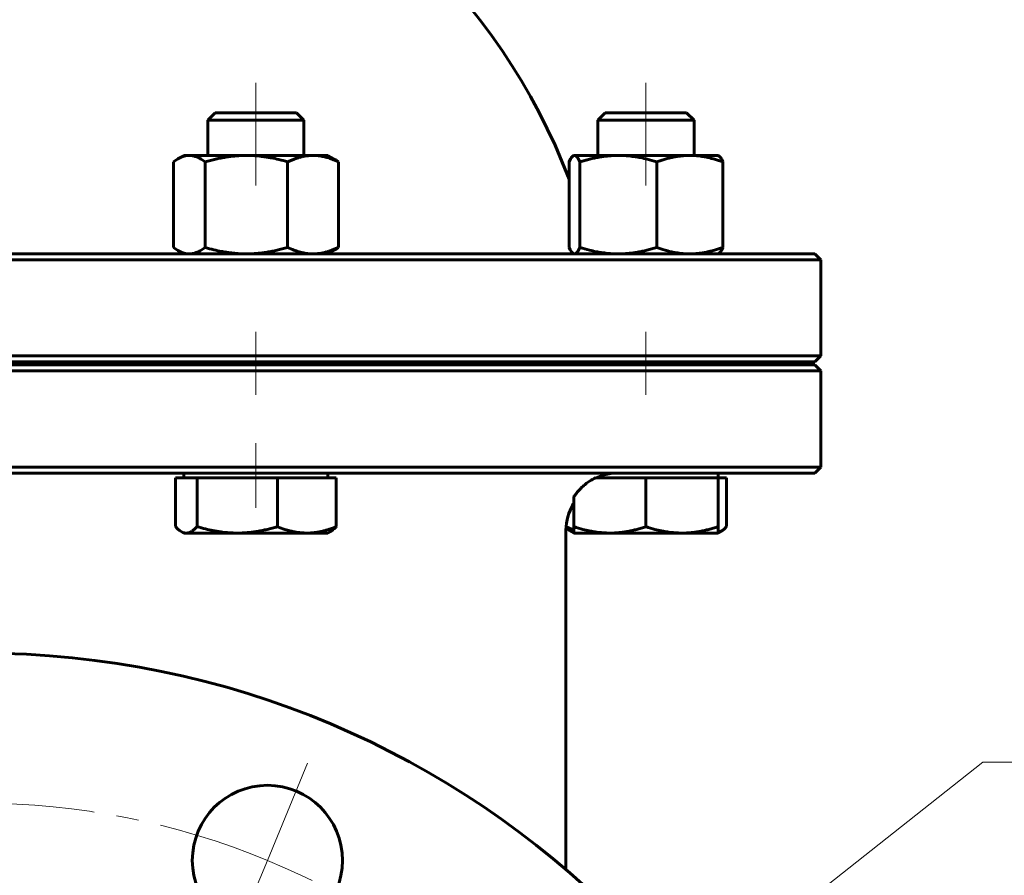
# Model space of a CAD drawing. Header units: millimetres. Extents: x 0 to 594, y 0 to 420.
# Tile 12 of 15: x 435 to 501, y 215 to 272. Entities that reach past the tile are written whole.
import ezdxf

# ---------------------------------------------------------------- set-up
doc = ezdxf.new("R2010")
doc.units = ezdxf.units.MM
for name, pattern in [('K5LT_AXLED', [12, 7.5, -1.5, 1.5, -1.5]), ('K5LT_BASIC', [0]), ('K5LT_THIN', [0])]:
    doc.linetypes.add(name, pattern=pattern)
doc.layers.add('Системный слой', color=7, linetype='Continuous')
doc.layers.add('Системный слой (1)', color=7, linetype='Continuous', true_color=0x6c6c6c)
doc.styles.add('KDIMTEXTSTYLE', font='txt', dxfattribs={"width": 0.96, "oblique": 15, "height": 5})
doc.styles.add('KTEXTSTYLE', font='txt', dxfattribs={"width": 0.96, "height": 5})
doc.dimstyles.new('KDIMSTYLE (0.40)', dxfattribs={"dimtxt": 5, "dimasz": 1, "dimexe": 2, "dimexo": 0, "dimgap": 1, "dimtad": 1, "dimlfac": 2.5, "dimtxsty": 'KDIMTEXTSTYLE', "dimsah": 1, "dimcen": 0, "dimdle": 1, "dimadec": 0, "dimazin": 0, "dimtfac": 0.667, "dimtmove": 0, "dimatfit": 3, "dimfxl": 1, "dimtvp": 1, "dimtolj": 1, "dimtzin": 0, "dimarcsym": 0})

# ---------------------------------------------------------------- blocks, each defined once
blk = doc.blocks.new('U54')
at = {"layer": 'Системный слой (1)', "color": 143, "linetype": 'K5LT_BASIC', "lineweight": 60, "true_color": 0x33acca}
for start, end in [(106.60152, 159.04859), (20.93284, 73.39848)]:
    blk.add_arc((432.335, 246.743), 42, start, end, dxfattribs=at)
blk = doc.blocks.new('U55')
at = {"layer": 'Системный слой (1)', "color": 143, "linetype": 'K5LT_BASIC', "lineweight": 60, "true_color": 0x33acca}
for p, q in [((448.788, 266.162), (447.995, 266.162)), ((453.413, 266.162), (448.788, 266.162))]:
    blk.add_line(p, q, dxfattribs=at)
blk = doc.blocks.new('U58')
at = {"layer": 'Системный слой (1)', "color": 143, "linetype": 'K5LT_BASIC', "lineweight": 60, "true_color": 0x33acca}
for p, q in [((473.888, 242.052), (473.472, 241.896)), ((474.352, 242.142), (473.888, 242.052)), ((474.708, 242.162), (474.352, 242.142)), ((473.472, 241.896), (473.365, 241.842))]:
    blk.add_line(p, q, dxfattribs=at)
blk = doc.blocks.new('U61')
at = {"layer": 'Системный слой (1)', "color": 143, "linetype": 'K5LT_BASIC', "lineweight": 60, "true_color": 0x33acca}
for p, q in [((471.563, 257.191), (471.637, 257.04)), ((471.637, 257.04), (471.73, 256.892)), ((471.73, 256.892), (471.819, 256.8)), ((471.819, 256.8), (471.841, 256.786)), ((471.841, 256.786), (471.868, 256.773)), ((471.868, 256.773), (471.895, 256.765)), ((471.895, 256.765), (471.922, 256.762))]:
    blk.add_line(p, q, dxfattribs=at)
blk = doc.blocks.new('U64')
at = {"layer": 'Системный слой (1)', "color": 143, "linetype": 'K5LT_BASIC', "lineweight": 60, "true_color": 0x33acca}
for p, q in [((471.357, 238.579), (471.531, 238.511)), ((471.531, 238.511), (471.706, 238.448)), ((471.706, 238.448), (471.881, 238.39))]:
    blk.add_line(p, q, dxfattribs=at)
blk = doc.blocks.new('U65')
at = {"layer": 'Системный слой (1)', "color": 143, "linetype": 'K5LT_BASIC', "lineweight": 60, "true_color": 0x33acca}
for p, q in [((481.706, 256.998), (481.805, 257.191)), ((481.523, 256.786), (481.524, 256.787)), ((481.524, 256.787), (481.613, 256.865)), ((481.613, 256.865), (481.706, 256.998))]:
    blk.add_line(p, q, dxfattribs=at)
blk = doc.blocks.new('U67')
at = {"layer": 'Системный слой (1)', "color": 143, "linetype": 'K5LT_BASIC', "lineweight": 60, "true_color": 0x33acca}
for p, q in [((445.35, 238.591), (445.484, 238.453)), ((445.484, 238.453), (445.612, 238.342)), ((445.612, 238.342), (445.735, 238.26)), ((445.735, 238.26), (445.846, 238.206)), ((445.846, 238.206), (445.957, 238.173)), ((445.957, 238.173), (446.068, 238.162))]:
    blk.add_line(p, q, dxfattribs=at)
blk = doc.blocks.new('U68')
at = {"layer": 'Системный слой (1)', "color": 143, "linetype": 'K5LT_BASIC', "lineweight": 60, "true_color": 0x33acca}
for p, q in [((476.681, 266.162), (473.972, 266.162)), ((479.391, 266.162), (476.681, 266.162))]:
    blk.add_line(p, q, dxfattribs=at)
blk = doc.blocks.new('U69')
at = {"layer": 'Системный слой (1)', "color": 143, "linetype": 'K5LT_BASIC', "lineweight": 60, "true_color": 0x33acca}
for p, q in [((445.21, 257.191), (445.313, 257.116)), ((445.313, 257.116), (445.413, 257.049)), ((445.413, 257.049), (445.511, 256.989)), ((445.511, 256.989), (445.77, 256.863)), ((445.77, 256.863), (446.02, 256.787)), ((446.02, 256.787), (446.267, 256.762))]:
    blk.add_line(p, q, dxfattribs=at)
blk = doc.blocks.new('U72')
at = {"layer": 'Системный слой (1)', "color": 143, "linetype": 'K5LT_BASIC', "lineweight": 60, "true_color": 0x33acca}
for p, q in [((481.481, 238.186), (481.537, 238.205)), ((481.537, 238.205), (481.594, 238.23)), ((481.594, 238.23), (481.651, 238.26)), ((481.651, 238.26), (481.773, 238.343)), ((481.773, 238.343), (481.902, 238.453)), ((481.902, 238.453), (482.035, 238.591))]:
    blk.add_line(p, q, dxfattribs=at)
blk = doc.blocks.new('U73')
at = {"layer": 'Системный слой (1)', "color": 143, "linetype": 'K5LT_BASIC', "lineweight": 60, "true_color": 0x33acca}
for p, q in [((471.661, 263.087), (471.563, 262.893)), ((471.752, 263.221), (471.661, 263.087)), ((471.841, 263.299), (471.752, 263.221)), ((471.868, 263.312), (471.841, 263.299)), ((471.895, 263.32), (471.868, 263.312)), ((471.922, 263.322), (471.895, 263.32))]:
    blk.add_line(p, q, dxfattribs=at)
blk = doc.blocks.new('U74')
at = {"layer": 'Системный слой (1)', "color": 143, "linetype": 'K5LT_BASIC', "lineweight": 60, "true_color": 0x33acca}
for p, q in [((445.313, 262.969), (445.21, 262.893)), ((445.413, 263.036), (445.313, 262.969)), ((445.511, 263.095), (445.413, 263.036)), ((445.769, 263.221), (445.511, 263.095)), ((446.021, 263.297), (445.769, 263.221)), ((446.267, 263.322), (446.021, 263.297))]:
    blk.add_line(p, q, dxfattribs=at)
blk = doc.blocks.new('U76')
at = {"layer": 'Системный слой (1)', "color": 143, "linetype": 'K5LT_BASIC', "lineweight": 60, "true_color": 0x33acca}
for p, q in [((481.524, 263.298), (481.523, 263.298)), ((481.546, 263.284), (481.524, 263.298)), ((481.636, 263.192), (481.546, 263.284)), ((481.73, 263.045), (481.636, 263.192)), ((481.805, 262.893), (481.73, 263.045))]:
    blk.add_line(p, q, dxfattribs=at)
blk = doc.blocks.new('U78')
at = {"layer": 'Системный слой (1)', "color": 143, "linetype": 'K5LT_BASIC', "lineweight": 60, "true_color": 0x33acca}
for start, end in [(149.75765, 154.70505), (154.70505, 180)]:
    blk.add_arc((475.335, 238.162), 4, start, end, dxfattribs=at)
blk = doc.blocks.new('D5')
at = {"layer": 'Системный слой (1)'}
for points in [[(475.91, 203.728), (479.427, 207.343), (475.095, 204.761), (475.895, 204.554)], [(385.244, 132.982), (389.576, 135.563), (388.776, 135.77), (388.76, 136.597)]]:
    blk.add_hatch(color=7, dxfattribs=at).paths.add_polyline_path(points)
at = {"layer": 'Системный слой (1)', "color": 7, "linetype": 'K5LT_THIN', "lineweight": 18, "true_color": 0xffffff}
for p, q in [((479.427, 207.343), (499.121, 222.892)), ((499.121, 222.892), (517.509, 222.892)), ((385.244, 132.982), (479.427, 207.343)), ((475.095, 204.761), (479.427, 207.343)), ((479.427, 207.343), (475.91, 203.728)), ((475.895, 204.554), (475.095, 204.761)), ((475.91, 203.728), (475.895, 204.554)), ((385.244, 132.982), (388.76, 136.597)), ((388.76, 136.597), (388.776, 135.77)), ((388.776, 135.77), (389.576, 135.563)), ((389.576, 135.563), (385.244, 132.982))]:
    blk.add_line(p, q, dxfattribs=at)
blk.add_wipeout([(501.121, 223.892), (501.121, 231.274), (514.933, 231.274), (514.933, 223.892)]).dxf.layer = 'Системный слой (1)'
at = {"layer": 'Системный слой (1)', "color": 7, "char_height": 5, "attachment_point": 1, "style": 'KTEXTSTYLE'}
for s, insert in [('\\fArial|b0|c204|p34;\\H5.0;\\W1.000;\\Q15;\\fGOST Type AU|b0|i0|c204|p34;\\Q15;\\W0.960;⌀', (501.121, 230.479)), ('\\fArial|b0|c204|p34;\\H5.0;\\W1.000;\\Q15;\\fGOST Type AU|b0|i0|c204|p34;\\Q15;\\W0.960;300', (504.428, 230.479))]:
    blk.add_mtext(s, dxfattribs=dict(at, insert=insert))
blk = doc.blocks.new('KDIMARROW_01')
at = {"layer": 'Системный слой'}
blk.add_hatch(color=0, dxfattribs=at).paths.add_polyline_path([(0, 0), (-5, 0.658), (-4.5, 0), (-5, -0.658)])
at = {"layer": 'Системный слой', "color": 0, "linetype": 'K5LT_THIN', "lineweight": 18}
for p, q in [((-4.5, 0), (-5, 0.658)), ((-5, 0.658), (0, 0)), ((0, 0), (-5, -0.658)), ((-5, -0.658), (-4.5, 0))]:
    blk.add_line(p, q, dxfattribs=at)
at = {"layer": 'Системный слой (1)', "color": 0, "linetype": 'K5LT_THIN', "lineweight": 18}
blk.add_line((136.805, 170.162), (136.405, 170.162), dxfattribs=at)
blk = doc.blocks.new('D6')
at = {"layer": 'Системный слой (1)'}
for points in [[(409.5, 201.29), (405.95, 204.872), (408.452, 200.493), (408.673, 201.29)], [(458.72, 135.452), (456.219, 139.831), (455.997, 139.035), (455.171, 139.034)]]:
    blk.add_hatch(color=7, dxfattribs=at).paths.add_polyline_path(points)
at = {"layer": 'Системный слой (1)', "color": 7, "linetype": 'K5LT_THIN', "lineweight": 18, "true_color": 0xffffff}
for p, q in [((405.95, 204.872), (409.5, 201.29)), ((408.452, 200.493), (405.95, 204.872)), ((405.95, 204.872), (458.72, 135.452)), ((408.673, 201.29), (408.452, 200.493)), ((409.5, 201.29), (408.673, 201.29)), ((455.997, 139.035), (456.219, 139.831)), ((456.219, 139.831), (458.72, 135.452)), ((455.171, 139.034), (455.997, 139.035)), ((458.72, 135.452), (455.171, 139.034)), ((458.72, 135.452), (477.408, 110.869)), ((477.408, 110.869), (495.002, 110.869))]:
    blk.add_line(p, q, dxfattribs=at)
blk.add_wipeout([(479.408, 111.869), (479.408, 119.251), (492.458, 119.251), (492.458, 111.869)]).dxf.layer = 'Системный слой (1)'
at = {"layer": 'Системный слой (1)', "color": 7, "char_height": 5, "attachment_point": 1, "style": 'KTEXTSTYLE'}
for s, insert in [('\\fArial|b0|c204|p34;\\H5.0;\\W1.000;\\Q15;\\fGOST Type AU|b0|i0|c204|p34;\\Q15;\\W0.960;⌀', (479.408, 118.457)), ('\\fArial|b0|c204|p34;\\H5.0;\\W1.000;\\Q15;\\fGOST Type AU|b0|i0|c204|p34;\\Q15;\\W0.960;218', (482.715, 118.457))]:
    blk.add_mtext(s, dxfattribs=dict(at, insert=insert))
blk = doc.blocks.new('U82')
at = {"layer": 'Системный слой (1)', "color": 30, "linetype": 'K5LT_AXLED', "lineweight": 18, "true_color": 0xff8000}
for p, q in [((451.469, 216.356), (454.148, 222.823)), ((448.791, 209.889), (451.469, 216.356))]:
    blk.add_line(p, q, dxfattribs=at)
for start, end in [(67.5, 112.5), (22.5, 67.5)]:
    blk.add_arc((432.335, 170.162), 50, start, end, dxfattribs=at)

msp = doc.modelspace()

# ---------------------------------------------------------------- linework, layer by layer
at = {"layer": 'Системный слой (1)', "color": 30, "linetype": 'K5LT_AXLED', "lineweight": 18, "true_color": 0xff8000}
for p, q in [((476.6814, 268.1622), (476.6814, 261.3222)), ((450.704, 251.5622), (450.704, 247.3622)), ((476.6814, 251.5622), (476.6814, 247.3622)), ((450.704, 244.1622), (450.704, 239.8421))]:
    msp.add_line(p, q, dxfattribs=at)
at = {"layer": 'Системный слой (1)', "color": 143, "linetype": 'K5LT_BASIC', "lineweight": 60, "true_color": 0x33acca}
for p, q in [((447.9948, 266.1622), (447.504, 265.6714)), ((447.504, 263.3222), (447.504, 265.6714)), ((447.504, 265.6714), (448.4413, 265.6714)), ((448.4413, 265.6714), (453.904, 265.6714)), ((453.4133, 266.1622), (453.904, 265.6714)), ((453.904, 263.3222), (453.904, 265.6714)), ((473.9722, 266.1622), (473.4814, 265.6714)), ((473.4814, 263.3222), (473.4814, 265.6714)), ((473.4814, 265.6714), (476.6814, 265.6714)), ((476.6814, 265.6714), (479.8814, 265.6714)), ((479.3907, 266.1622), (479.8814, 265.6714)), ((479.8814, 263.3222), (479.8814, 265.6714)), ((445.904, 263.3222), (445.511, 263.0952)), ((445.904, 263.3222), (446.2673, 263.3222)), ((446.2673, 263.3222), (450.072, 263.3222)), ((450.072, 263.3222), (454.5088, 263.3222)), ((454.5088, 263.3222), (455.504, 263.3222)), ((455.504, 263.3222), (455.8971, 263.0952)), ((471.8407, 263.2987), (471.8393, 263.2978)), ((471.8814, 263.3222), (471.8408, 263.2987)), ((471.8814, 263.3222), (471.9218, 263.3222)), ((471.9218, 263.3222), (474.8395, 263.3222)), ((474.8395, 263.3222), (479.5991, 263.3222)), ((479.5991, 263.3222), (481.4814, 263.3222)), ((481.4814, 263.3222), (481.5221, 263.2987)), ((481.5221, 263.2987), (481.5236, 263.2978)), ((445.2097, 262.8934), (445.2097, 257.1909)), ((447.3249, 262.8934), (447.3249, 257.1909)), ((452.8192, 262.8934), (452.8192, 257.1909)), ((456.1983, 262.8934), (456.1983, 257.1909)), ((471.5642, 262.8956), (471.5583, 262.8934)), ((471.5583, 262.8934), (471.5583, 261.7613)), ((471.5632, 262.8934), (471.5632, 257.1909)), ((472.2804, 262.8934), (472.2804, 257.1909)), ((477.3986, 262.8934), (477.3986, 257.1909)), ((481.7997, 262.8934), (481.7997, 257.1909)), ((481.8045, 262.8934), (481.8045, 257.1909)), ((487.9352, 256.7622), (376.7352, 256.7622)), ((445.904, 256.7622), (445.511, 256.9891)), ((455.504, 256.7622), (455.8971, 256.9891)), ((471.8814, 256.7622), (471.8408, 256.7857)), ((481.4814, 256.7622), (481.5221, 256.7857)), ((481.5221, 256.7857), (481.5236, 256.7865)), ((487.9352, 256.7622), (488.3352, 256.3622)), ((376.3352, 256.3622), (488.3352, 256.3622)), ((488.3352, 249.9622), (488.3352, 256.3622)), ((488.3352, 249.9622), (376.3352, 249.9622)), ((487.9352, 249.5622), (488.3352, 249.9622)), ((376.7352, 249.5622), (487.9352, 249.5622)), ((487.9352, 249.3622), (376.7352, 249.3622)), ((447.504, 249.3622), (447.504, 249.5622)), ((453.904, 249.3622), (453.904, 249.5622)), ((472.3352, 249.3622), (472.3352, 249.5622)), ((473.4814, 249.3622), (473.4814, 249.5622)), ((479.8814, 249.3622), (479.8814, 249.5622)), ((487.9352, 249.3622), (488.3352, 248.9622)), ((376.3352, 248.9622), (488.3352, 248.9622)), ((488.3352, 242.5622), (488.3352, 248.9622)), ((488.3352, 242.5622), (376.3352, 242.5622)), ((376.7352, 242.1622), (487.9352, 242.1622)), ((445.904, 241.8421), (445.904, 242.1622)), ((455.504, 241.8421), (455.504, 242.1622)), ((481.4814, 241.8421), (481.4814, 242.1622)), ((487.9352, 242.1622), (488.3352, 242.5622)), ((445.3503, 241.8421), (445.3503, 238.5908)), ((445.3503, 241.8421), (446.0676, 241.8421)), ((446.0676, 241.8421), (446.7848, 241.8421)), ((446.7848, 241.8421), (449.4617, 241.8421)), ((446.7848, 241.8421), (446.7848, 238.5908)), ((449.4617, 241.8421), (452.1385, 241.8421)), ((452.1385, 241.8421), (452.1385, 238.5908)), ((452.1385, 241.8421), (454.0981, 241.8421)), ((454.0981, 241.8421), (456.0577, 241.8421)), ((456.0577, 241.8421), (456.0577, 238.5908)), ((473.3211, 241.8421), (474.2814, 241.8421)), ((474.2814, 241.8421), (476.6814, 241.8421)), ((476.6814, 241.8421), (479.0814, 241.8421)), ((476.6814, 241.8421), (476.6814, 238.5908)), ((479.0814, 241.8421), (481.4814, 241.8421)), ((481.4814, 241.8421), (482.0351, 241.8421)), ((481.4814, 241.8421), (481.4814, 238.5908)), ((482.0351, 241.8421), (482.0351, 238.5908)), ((471.8814, 240.5772), (471.8814, 238.5908)), ((445.904, 238.1621), (445.7347, 238.2599)), ((446.0676, 238.1621), (445.904, 238.1621)), ((449.4617, 238.1621), (446.0676, 238.1621)), ((454.0981, 238.1621), (449.4617, 238.1621)), ((455.504, 238.1621), (454.0981, 238.1621)), ((455.504, 238.1621), (455.6734, 238.2599)), ((471.3352, 238.1622), (471.3352, 235.4064)), ((471.8814, 238.1621), (471.7121, 238.2599)), ((471.8814, 238.1621), (471.8814, 238.5908)), ((474.2814, 238.1621), (471.8814, 238.1621)), ((479.0814, 238.1621), (474.2814, 238.1621)), ((481.4814, 238.1621), (479.0814, 238.1621)), ((481.4814, 238.5908), (481.4814, 238.1621)), ((481.4814, 238.1621), (481.6508, 238.2599)), ((471.3352, 235.4064), (471.3352, 215.7582))]:
    msp.add_line(p, q, dxfattribs=at)
for centre, radius in [((432.3352, 170.1622), 60), ((451.4694, 216.3561), 5)]:
    msp.add_circle(centre, radius, dxfattribs=at)
for points, knots in [([(447.3249, 262.8934), (447.2335, 262.9626), (447.0802, 263.0669), (446.8893, 263.1698), (446.7247, 263.2401), (446.5733, 263.2872), (446.4164, 263.316), (446.3176, 263.3222), (446.2673, 263.3222)], [0, 0, 0, 0, 2.0992976, 3.6661943, 4.8141621, 6.3662407, 7.6678686, 9, 9, 9, 9]), ([(450.072, 263.3222), (449.9523, 263.3222), (449.7173, 263.3171), (449.3669, 263.2942), (449.0281, 263.2584), (448.6964, 263.2106), (448.3661, 263.1513), (448.0304, 263.0797), (447.6839, 262.9945), (447.4464, 262.9288), (447.3249, 262.8934)], [0, 0, 0, 0, 1.5561945, 3.0194364, 4.4038421, 5.7276839, 7.0281179, 8.3245101, 9.6434552, 11, 11, 11, 11]), ([(452.8192, 262.8934), (452.6182, 262.952), (452.2475, 263.0508), (451.8084, 263.1459), (451.4607, 263.2079), (451.1329, 263.2567), (450.764, 263.2963), (450.396, 263.3181), (450.1702, 263.3222), (450.072, 263.3222)], [0, 0, 0, 0, 1.9742513, 3.7680806, 4.7008541, 5.7979446, 7.4303614, 8.8873454, 10, 10, 10, 10]), ([(454.5088, 263.3222), (454.4351, 263.3222), (454.2906, 263.3171), (454.0751, 263.2942), (453.8667, 263.2584), (453.6627, 263.2106), (453.4596, 263.1513), (453.2531, 263.0797), (453.04, 262.9945), (452.8939, 262.9288), (452.8192, 262.8934)], [0, 0, 0, 0, 1.5561945, 3.0194364, 4.4038421, 5.7276839, 7.0281179, 8.3245101, 9.6434552, 11, 11, 11, 11]), ([(456.1983, 262.8934), (456.0523, 262.9626), (455.8074, 263.0669), (455.5024, 263.1698), (455.2394, 263.2401), (454.9976, 263.2872), (454.747, 263.316), (454.5891, 263.3222), (454.5088, 263.3222)], [0, 0, 0, 0, 2.0992976, 3.6661943, 4.8141621, 6.3662407, 7.6678686, 9, 9, 9, 9]), ([(471.5583, 262.8934), (471.5839, 262.9494), (471.6316, 263.0455), (471.6964, 263.1527), (471.756, 263.2302), (471.8025, 263.2741), (471.8304, 263.2927), (471.8393, 263.2978)], [0, 0, 0, 0, 1.9873205, 3.838925, 5.4823064, 7.2028482, 8, 8, 8, 8]), ([(472.2804, 262.8934), (472.2494, 262.9626), (472.1974, 263.0669), (472.1327, 263.1698), (472.0769, 263.2401), (472.0255, 263.2872), (471.9723, 263.316), (471.9388, 263.3222), (471.9218, 263.3222)], [0, 0, 0, 0, 2.0992976, 3.6661943, 4.8141621, 6.3662407, 7.6678686, 9, 9, 9, 9]), ([(474.8395, 263.3222), (474.7279, 263.3222), (474.509, 263.3171), (474.1826, 263.2942), (473.867, 263.2584), (473.558, 263.2106), (473.2503, 263.1513), (472.9376, 263.0797), (472.6148, 262.9945), (472.3936, 262.9288), (472.2804, 262.8934)], [0, 0, 0, 0, 1.5561945, 3.0194364, 4.4038421, 5.7276839, 7.0281179, 8.3245101, 9.6434552, 11, 11, 11, 11]), ([(477.3986, 262.8934), (477.1774, 262.9626), (476.8064, 263.0669), (476.3445, 263.1698), (475.9462, 263.2401), (475.5799, 263.2872), (475.2003, 263.316), (474.9611, 263.3222), (474.8395, 263.3222)], [0, 0, 0, 0, 2.0992976, 3.6661943, 4.8141621, 6.3662407, 7.6678686, 9, 9, 9, 9]), ([(479.5991, 263.3222), (479.5032, 263.3222), (479.315, 263.3171), (479.0343, 263.2942), (478.7629, 263.2584), (478.4972, 263.2106), (478.2326, 263.1513), (477.9637, 263.0797), (477.6862, 262.9945), (477.4959, 262.9288), (477.3986, 262.8934)], [0, 0, 0, 0, 1.5561945, 3.0194364, 4.4038421, 5.7276839, 7.0281179, 8.3245101, 9.6434552, 11, 11, 11, 11]), ([(481.7997, 262.8934), (481.6095, 262.9626), (481.2905, 263.0669), (480.8932, 263.1698), (480.5508, 263.2401), (480.2358, 263.2872), (479.9094, 263.316), (479.7037, 263.3222), (479.5991, 263.3222)], [0, 0, 0, 0, 2.0992976, 3.6661943, 4.8141621, 6.3662407, 7.6678686, 9, 9, 9, 9]), ([(481.5221, 263.2987), (481.5418, 263.2873), (481.5789, 263.2583), (481.6344, 263.1941), (481.6927, 263.107), (481.7478, 263.0054), (481.7855, 262.925), (481.7997, 262.8934)], [0, 0, 0, 0, 1.7965614, 3.3798847, 4.9691862, 6.8869487, 8, 8, 8, 8]), ([(446.2673, 256.7622), (446.3134, 256.7622), (446.4039, 256.7673), (446.5388, 256.7901), (446.6692, 256.826), (446.7969, 256.8737), (446.9241, 256.933), (447.0533, 257.0047), (447.1867, 257.0898), (447.2781, 257.1555), (447.3249, 257.1909)], [0, 0, 0, 0, 1.5561945, 3.0194364, 4.4038421, 5.7276839, 7.0281179, 8.3245101, 9.6434552, 11, 11, 11, 11]), ([(447.3249, 257.1909), (447.5259, 257.1324), (447.8966, 257.0336), (448.3357, 256.9384), (448.6834, 256.8764), (449.0112, 256.8277), (449.3801, 256.788), (449.7481, 256.7662), (449.9739, 256.7622), (450.072, 256.7622)], [0, 0, 0, 0, 1.9742513, 3.7680806, 4.7008541, 5.7979446, 7.4303614, 8.8873454, 10, 10, 10, 10]), ([(450.072, 256.7622), (450.1918, 256.7622), (450.4268, 256.7673), (450.7772, 256.7901), (451.116, 256.826), (451.4477, 256.8737), (451.778, 256.933), (452.1137, 257.0047), (452.4602, 257.0898), (452.6977, 257.1555), (452.8192, 257.1909)], [0, 0, 0, 0, 1.5561945, 3.0194364, 4.4038421, 5.7276839, 7.0281179, 8.3245101, 9.6434552, 11, 11, 11, 11]), ([(452.8192, 257.1909), (452.9652, 257.1217), (453.2101, 257.0175), (453.5151, 256.9146), (453.7781, 256.8442), (454.0199, 256.7971), (454.2705, 256.7683), (454.4284, 256.7622), (454.5088, 256.7622)], [0, 0, 0, 0, 2.0992976, 3.6661943, 4.8141621, 6.3662407, 7.6678686, 9, 9, 9, 9]), ([(454.5088, 256.7622), (454.5824, 256.7622), (454.7269, 256.7673), (454.9425, 256.7901), (455.1508, 256.826), (455.3548, 256.8737), (455.558, 256.933), (455.7644, 257.0047), (455.9775, 257.0898), (456.1236, 257.1555), (456.1983, 257.1909)], [0, 0, 0, 0, 1.5561945, 3.0194364, 4.4038421, 5.7276839, 7.0281179, 8.3245101, 9.6434552, 11, 11, 11, 11]), ([(471.9218, 256.7622), (471.9374, 256.7622), (471.9681, 256.7673), (472.0138, 256.7901), (472.058, 256.826), (472.1013, 256.8737), (472.1445, 256.933), (472.1883, 257.0047), (472.2335, 257.0898), (472.2645, 257.1555), (472.2804, 257.1909)], [0, 0, 0, 0, 1.5561945, 3.0194364, 4.4038421, 5.7276839, 7.0281179, 8.3245101, 9.6434552, 11, 11, 11, 11]), ([(472.2804, 257.1909), (472.5015, 257.1217), (472.8725, 257.0175), (473.3345, 256.9146), (473.7328, 256.8442), (474.099, 256.7971), (474.4786, 256.7683), (474.7178, 256.7622), (474.8395, 256.7622)], [0, 0, 0, 0, 2.0992976, 3.6661943, 4.8141621, 6.3662407, 7.6678686, 9, 9, 9, 9]), ([(474.8395, 256.7622), (474.951, 256.7622), (475.1699, 256.7673), (475.4964, 256.7901), (475.812, 256.826), (476.121, 256.8737), (476.4287, 256.933), (476.7414, 257.0047), (477.0641, 257.0898), (477.2854, 257.1555), (477.3986, 257.1909)], [0, 0, 0, 0, 1.5561945, 3.0194364, 4.4038421, 5.7276839, 7.0281179, 8.3245101, 9.6434552, 11, 11, 11, 11]), ([(477.3986, 257.1909), (477.5888, 257.1217), (477.9078, 257.0175), (478.305, 256.9146), (478.6475, 256.8442), (478.9624, 256.7971), (479.2888, 256.7683), (479.4945, 256.7622), (479.5991, 256.7622)], [0, 0, 0, 0, 2.0992976, 3.6661943, 4.8141621, 6.3662407, 7.6678686, 9, 9, 9, 9]), ([(479.5991, 256.7622), (479.695, 256.7622), (479.8833, 256.7673), (480.164, 256.7901), (480.4353, 256.826), (480.7011, 256.8737), (480.9656, 256.933), (481.2345, 257.0047), (481.5121, 257.0898), (481.7023, 257.1555), (481.7997, 257.1909)], [0, 0, 0, 0, 1.5561945, 3.0194364, 4.4038421, 5.7276839, 7.0281179, 8.3245101, 9.6434552, 11, 11, 11, 11]), ([(481.7997, 257.1909), (481.7746, 257.1349), (481.7276, 257.0387), (481.6637, 256.9313), (481.6048, 256.8534), (481.5587, 256.8093), (481.5309, 256.7907), (481.5221, 256.7857)], [0, 0, 0, 0, 1.9771957, 3.8228541, 5.4669918, 7.1962948, 8, 8, 8, 8]), ([(471.8814, 240.5772), (471.9165, 240.6292), (471.9745, 240.711), (472.0947, 240.8675), (472.236, 241.0325), (472.4373, 241.2367), (472.6639, 241.4339), (472.9622, 241.6501), (473.1872, 241.7776), (473.3211, 241.8421)], [0, 0, 0, 0, 0.9355593, 1.5021576, 2.9717341, 4.2284344, 5.8955777, 7.6214883, 10, 10, 10, 10]), ([(471.8811, 240.1773), (471.8701, 240.1562), (471.8589, 240.1365), (471.8329, 240.0898), (471.8182, 240.0627), (471.7894, 240.0082), (471.7753, 239.9808), (471.7478, 239.9257), (471.7344, 239.8979), (471.7213, 239.8701)], [2.0371762, 2.0371762, 2.0371762, 2.0371762, 3.2192371, 3.2192371, 4.8288557, 4.8288557, 6.4384743, 6.4384743, 8.0468885, 8.0468885, 8.0468885, 8.0468885]), ([(446.0676, 238.1621), (446.0988, 238.1621), (446.1602, 238.1672), (446.2517, 238.1901), (446.3401, 238.2259), (446.4268, 238.2737), (446.513, 238.333), (446.6006, 238.4046), (446.6911, 238.4898), (446.7531, 238.5555), (446.7848, 238.5908)], [0, 0, 0, 0, 1.5561945, 3.0194364, 4.4038421, 5.7276839, 7.0281179, 8.3245101, 9.6434552, 11, 11, 11, 11]), ([(446.7848, 238.5908), (446.9807, 238.5323), (447.3419, 238.4335), (447.7698, 238.3384), (448.1086, 238.2764), (448.428, 238.2276), (448.7875, 238.188), (449.146, 238.1662), (449.366, 238.1621), (449.4617, 238.1621)], [0, 0, 0, 0, 1.9742513, 3.7680806, 4.7008541, 5.7979446, 7.4303614, 8.8873454, 10, 10, 10, 10]), ([(449.4617, 238.1621), (449.5784, 238.1621), (449.8074, 238.1672), (450.1488, 238.1901), (450.4789, 238.2259), (450.8022, 238.2737), (451.124, 238.333), (451.4511, 238.4046), (451.7887, 238.4898), (452.0201, 238.5555), (452.1385, 238.5908)], [0, 0, 0, 0, 1.5561945, 3.0194364, 4.4038421, 5.7276839, 7.0281179, 8.3245101, 9.6434552, 11, 11, 11, 11]), ([(452.1385, 238.5908), (452.3079, 238.5217), (452.592, 238.4174), (452.9457, 238.3145), (453.2507, 238.2442), (453.5311, 238.1971), (453.8218, 238.1683), (454.005, 238.1621), (454.0981, 238.1621)], [0, 0, 0, 0, 2.0992976, 3.6661943, 4.8141621, 6.3662407, 7.6678686, 9, 9, 9, 9]), ([(454.0981, 238.1621), (454.1835, 238.1621), (454.3512, 238.1672), (454.6012, 238.1901), (454.8428, 238.2259), (455.0794, 238.2737), (455.315, 238.333), (455.5545, 238.4046), (455.8016, 238.4898), (455.971, 238.5555), (456.0577, 238.5908)], [0, 0, 0, 0, 1.5561945, 3.0194364, 4.4038421, 5.7276839, 7.0281179, 8.3245101, 9.6434552, 11, 11, 11, 11]), ([(456.0577, 238.5908), (456.0101, 238.5377), (455.922, 238.4469), (455.7939, 238.3372), (455.7141, 238.2834), (455.6734, 238.2599)], [0, 0, 0, 0, 2.094107, 3.9598557, 6, 6, 6, 6]), ([(471.7121, 238.2599), (471.6719, 238.2831), (471.5953, 238.3347), (471.4761, 238.4358), (471.3968, 238.5156), (471.3551, 238.5607)], [0, 0, 0, 0, 2.1505123, 4.0134917, 6, 6, 6, 6]), ([(471.8814, 238.5908), (472.0889, 238.5217), (472.4368, 238.4174), (472.87, 238.3145), (473.2435, 238.2442), (473.587, 238.1971), (473.943, 238.1683), (474.1673, 238.1621), (474.2814, 238.1621)], [0, 0, 0, 0, 2.0992976, 3.6661943, 4.8141621, 6.3662407, 7.6678686, 9, 9, 9, 9]), ([(474.2814, 238.1621), (474.386, 238.1621), (474.5913, 238.1672), (474.8975, 238.1901), (475.1935, 238.2259), (475.4833, 238.2737), (475.7718, 238.333), (476.0651, 238.4046), (476.3678, 238.4898), (476.5753, 238.5555), (476.6814, 238.5908)], [0, 0, 0, 0, 1.5561945, 3.0194364, 4.4038421, 5.7276839, 7.0281179, 8.3245101, 9.6434552, 11, 11, 11, 11]), ([(476.6814, 238.5908), (476.8889, 238.5217), (477.2368, 238.4174), (477.67, 238.3145), (478.0435, 238.2442), (478.387, 238.1971), (478.743, 238.1683), (478.9673, 238.1621), (479.0814, 238.1621)], [0, 0, 0, 0, 2.0992976, 3.6661943, 4.8141621, 6.3662407, 7.6678686, 9, 9, 9, 9]), ([(479.0814, 238.1621), (479.186, 238.1621), (479.3913, 238.1672), (479.6975, 238.1901), (479.9935, 238.2259), (480.2833, 238.2737), (480.5718, 238.333), (480.8651, 238.4046), (481.1678, 238.4898), (481.3753, 238.5555), (481.4814, 238.5908)], [0, 0, 0, 0, 1.5561945, 3.0194364, 4.4038421, 5.7276839, 7.0281179, 8.3245101, 9.6434552, 11, 11, 11, 11])]:
    msp.add_open_spline(points, degree=3, knots=knots, dxfattribs=at)
for points in [[(455.8971, 263.0952), (455.9938, 263.0394), (456.0936, 262.9727), (456.1983, 262.8934)], [(456.1983, 257.1909), (456.0936, 257.1117), (455.9938, 257.0449), (455.8971, 256.9891)]]:
    msp.add_open_spline(points, degree=3, dxfattribs=at)

# ---------------------------------------------------------------- block references
at = {"layer": 'Системный слой (1)'}
for name in ['U54', 'U55', 'U68', 'U74', 'U73', 'U76', 'U69', 'U61', 'U65', 'U58', 'U78', 'U67', 'U64', 'U72']:
    msp.add_blockref(name, (0, 0), dxfattribs=at)

# ---------------------------------------------------------------- next in the draw order: dimensions: what is measured, and where the dimension line sits
at = {"layer": 'Системный слой (1)', "color": 7}
dim = msp.add_diameter_dim_2p(p1=(314.6064, 77.2109), p2=(550.064, 263.1134), dimstyle='KDIMSTYLE (0.40)', override={"dimtih": 1, "dimtoh": 1, "dimpost": '\\fGOST Type AU|b0|c204|p34;\\H5.0;\\W0.960;\\Q15;<>', "dimblk1": 'KDIMARROW_01', "dimblk2": 'KDIMARROW_01', "dimclrt": 7, "dimtol": 1, "dimtp": 0, "dimtm": 0, "dimtdec": 5, "dimtmove": 1, "dimatfit": 2, "dimtolj": 1}, dxfattribs=at)
dim.commit()
dim.dimension.update_dxf_attribs({"geometry": 'D5', "text_midpoint": (501.1208, 222.8919), "dimtype": 163})

# ---------------------------------------------------------------- next in the draw order: linework, layer by layer
at = {"layer": 'Системный слой (1)', "color": 30, "linetype": 'K5LT_AXLED', "lineweight": 18, "true_color": 0xff8000}
msp.add_line((450.704, 268.1622), (450.704, 261.3222), dxfattribs=at)

# ---------------------------------------------------------------- next in the draw order: dimensions: what is measured, and where the dimension line sits
at = {"layer": 'Системный слой (1)', "color": 7}
dim = msp.add_diameter_dim_2p(p1=(366.3721, 256.937), p2=(498.2984, 83.3874), dimstyle='KDIMSTYLE (0.40)', override={"dimtih": 1, "dimtoh": 1, "dimpost": '\\fGOST Type AU|b0|c204|p34;\\H5.0;\\W0.960;\\Q15;<>', "dimblk1": 'KDIMARROW_01', "dimblk2": 'KDIMARROW_01', "dimclrt": 7, "dimtol": 1, "dimtp": 0, "dimtm": 0, "dimtdec": 5, "dimtmove": 1, "dimatfit": 2, "dimtolj": 1}, dxfattribs=at)
dim.commit()
dim.dimension.update_dxf_attribs({"geometry": 'D6', "text_midpoint": (479.4076, 110.8692), "dimtype": 163})

# ---------------------------------------------------------------- next in the draw order: block references
at = {"layer": 'Системный слой (1)'}
msp.add_blockref('U82', (0, 0), dxfattribs=at)

doc.saveas('drawing.dxf')
